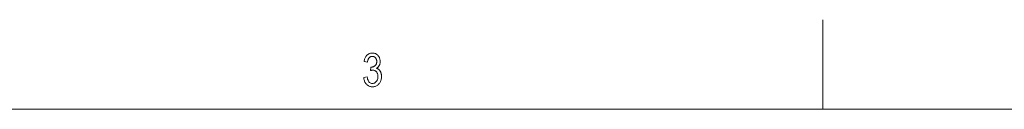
# Model space of a CAD drawing. Extents: x 5 to 415, y 5 to 296.
# Tile 9 of 46: x 99 to 155, y 291 to 296. Entities that reach past the tile are written whole.
import ezdxf

# ---------------------------------------------------------------- set-up
doc = ezdxf.new("R2010")
doc.units = 0

msp = doc.modelspace()

# ---------------------------------------------------------------- linework, layer by layer
at = {"color": 7, "lineweight": 13, "ltscale": 0.125}
msp.add_line((144.5, 291), (144.5, 296), dxfattribs=at)
at = {"color": 7, "lineweight": 13}
msp.add_line((10, 291), (410, 291), dxfattribs=at)
msp.add_lwpolyline([(118.752579, 292.77179), (118.939545, 292.802124), (118.95295, 292.733002), (118.969917, 292.671143), (118.99044, 292.616547), (119.014534, 292.569275), (119.042191, 292.529236), (119.073402, 292.49649), (119.108185, 292.471039), (119.146523, 292.45285), (119.188431, 292.441925), (119.233894, 292.438293), (119.259071, 292.439362), (119.283569, 292.442596), (119.307381, 292.447998), (119.330513, 292.455566), (119.352959, 292.465302), (119.374725, 292.477173), (119.395813, 292.491211), (119.416214, 292.507416), (119.435936, 292.525787), (119.454971, 292.546295), (119.472733, 292.568542), (119.488625, 292.592041), (119.502647, 292.616852), (119.514801, 292.642914), (119.525085, 292.670258), (119.533501, 292.698883), (119.540039, 292.72876), (119.544716, 292.759949), (119.547523, 292.792389), (119.548454, 292.826111), (119.5476, 292.857819), (119.545021, 292.888275), (119.540726, 292.91745), (119.534714, 292.945374), (119.526978, 292.972015), (119.517532, 292.997437), (119.506363, 293.021545), (119.493477, 293.044403), (119.478874, 293.06601), (119.462555, 293.086365), (119.444977, 293.105072), (119.42662, 293.121826), (119.407486, 293.136597), (119.387566, 293.149414), (119.366859, 293.160248), (119.345367, 293.169128), (119.323097, 293.176025), (119.300041, 293.180939), (119.276199, 293.183899), (119.251579, 293.184906), (119.240715, 293.184631), (119.229347, 293.183899), (119.217468, 293.182617), (119.205093, 293.180847), (119.192207, 293.178589), (119.178818, 293.175812), (119.164917, 293.172516), (119.150513, 293.168732), (119.135612, 293.164429), (119.120193, 293.159637), (119.14167, 293.359222), (119.170731, 293.356689), (119.197754, 293.357544), (119.22374, 293.360077), (119.248688, 293.364319), (119.272598, 293.370239), (119.295479, 293.377869), (119.317322, 293.387177), (119.338127, 293.398193), (119.357903, 293.410889), (119.376633, 293.425262), (119.394333, 293.441345), (119.410652, 293.458832), (119.425262, 293.477478), (119.438141, 293.497253), (119.44931, 293.518158), (119.458763, 293.540192), (119.466492, 293.563385), (119.472504, 293.587708), (119.476799, 293.613159), (119.479378, 293.63974), (119.48024, 293.66748), (119.479515, 293.692993), (119.477356, 293.717468), (119.473755, 293.740936), (119.468719, 293.763397), (119.462234, 293.784821), (119.454315, 293.805206), (119.444954, 293.824585), (119.434151, 293.842926), (119.421913, 293.86026), (119.408226, 293.876556), (119.393509, 293.891541), (119.378166, 293.904968), (119.362183, 293.916809), (119.345573, 293.927094), (119.328323, 293.93576), (119.310448, 293.942871), (119.291946, 293.948395), (119.272804, 293.952362), (119.253036, 293.954712), (119.232628, 293.955505), (119.211487, 293.954681), (119.191017, 293.952209), (119.171219, 293.948059), (119.152084, 293.942261), (119.133621, 293.934814), (119.115829, 293.92572), (119.098701, 293.914978), (119.082245, 293.902557), (119.06646, 293.888489), (119.051346, 293.872772), (119.037102, 293.855347), (119.023933, 293.836243), (119.011841, 293.81543), (119.000816, 293.792908), (118.990868, 293.768707), (118.981995, 293.742767), (118.97419, 293.715149), (118.967461, 293.685791), (118.961807, 293.654755), (118.95723, 293.622009), (118.771523, 293.662415), (118.779488, 293.708771), (118.789215, 293.752777), (118.800705, 293.794464), (118.813972, 293.833832), (118.829002, 293.87088), (118.84581, 293.905579), (118.86438, 293.937988), (118.88472, 293.968048), (118.906822, 293.995789), (118.930702, 294.02121), (118.955978, 294.04425), (118.982292, 294.06485), (119.009644, 294.083038), (119.038033, 294.098816), (119.067451, 294.112152), (119.097916, 294.123077), (119.12941, 294.131561), (119.161934, 294.137634), (119.195503, 294.141266), (119.230103, 294.142487), (119.266434, 294.141113), (119.301659, 294.137024), (119.33577, 294.130188), (119.368767, 294.120636), (119.40065, 294.108368), (119.431427, 294.093353), (119.461082, 294.075623), (119.489639, 294.055145), (119.517075, 294.031952), (119.543404, 294.006042), (119.567886, 293.978058), (119.58979, 293.948639), (119.609123, 293.917816), (119.62587, 293.885559), (119.640045, 293.851929), (119.651642, 293.816864), (119.66066, 293.780365), (119.667107, 293.742462), (119.670975, 293.703156), (119.672256, 293.662415), (119.671707, 293.637451), (119.670059, 293.613068), (119.667313, 293.589233), (119.663467, 293.56601), (119.658524, 293.543365), (119.652473, 293.521301), (119.645332, 293.499786), (119.637093, 293.478882), (119.627747, 293.458557), (119.61731, 293.438812), (119.605881, 293.419769), (119.593582, 293.401581), (119.580414, 293.384216), (119.566368, 293.367676), (119.55146, 293.351959), (119.535675, 293.337097), (119.519012, 293.323059), (119.501488, 293.309875), (119.483086, 293.297485), (119.463814, 293.28595), (119.481689, 293.280579), (119.498932, 293.274536), (119.515549, 293.267853), (119.531525, 293.260498), (119.546875, 293.252472), (119.561592, 293.243805), (119.575684, 293.234497), (119.589134, 293.224518), (119.601959, 293.213867), (119.614151, 293.202576), (119.625793, 293.190582), (119.636986, 293.177765), (119.647728, 293.164185), (119.658012, 293.149811), (119.667839, 293.134674), (119.677216, 293.118744), (119.686134, 293.10202), (119.694595, 293.084534), (119.702606, 293.066254), (119.710159, 293.04718), (119.717117, 293.027527), (119.723351, 293.007385), (119.728844, 292.986786), (119.733604, 292.965729), (119.737633, 292.944244), (119.740936, 292.922272), (119.7435, 292.899872), (119.745331, 292.877014), (119.746429, 292.853668), (119.746796, 292.829895), (119.745293, 292.779785), (119.740784, 292.731537), (119.733261, 292.68515), (119.72274, 292.640625), (119.709213, 292.597931), (119.692673, 292.557098), (119.673134, 292.518158), (119.650581, 292.481049), (119.625023, 292.44577), (119.596458, 292.412384), (119.565804, 292.381531), (119.533951, 292.353943), (119.500916, 292.32959), (119.466698, 292.308502), (119.431282, 292.290649), (119.394684, 292.276031), (119.356903, 292.264648), (119.317932, 292.256531), (119.277771, 292.251678), (119.23642, 292.250061), (119.198105, 292.251465), (119.160973, 292.255707), (119.125038, 292.262787), (119.090279, 292.272705), (119.056717, 292.285431), (119.024338, 292.300995), (118.993149, 292.319397), (118.963142, 292.340607), (118.934326, 292.364655), (118.9067, 292.391541), (118.880829, 292.420807), (118.857277, 292.452026), (118.836052, 292.485199), (118.817154, 292.520294), (118.800583, 292.557343), (118.786331, 292.596344), (118.774406, 292.637299), (118.764809, 292.680176), (118.75753, 292.725006)], close=True, dxfattribs=at)

doc.saveas('drawing.dxf')
